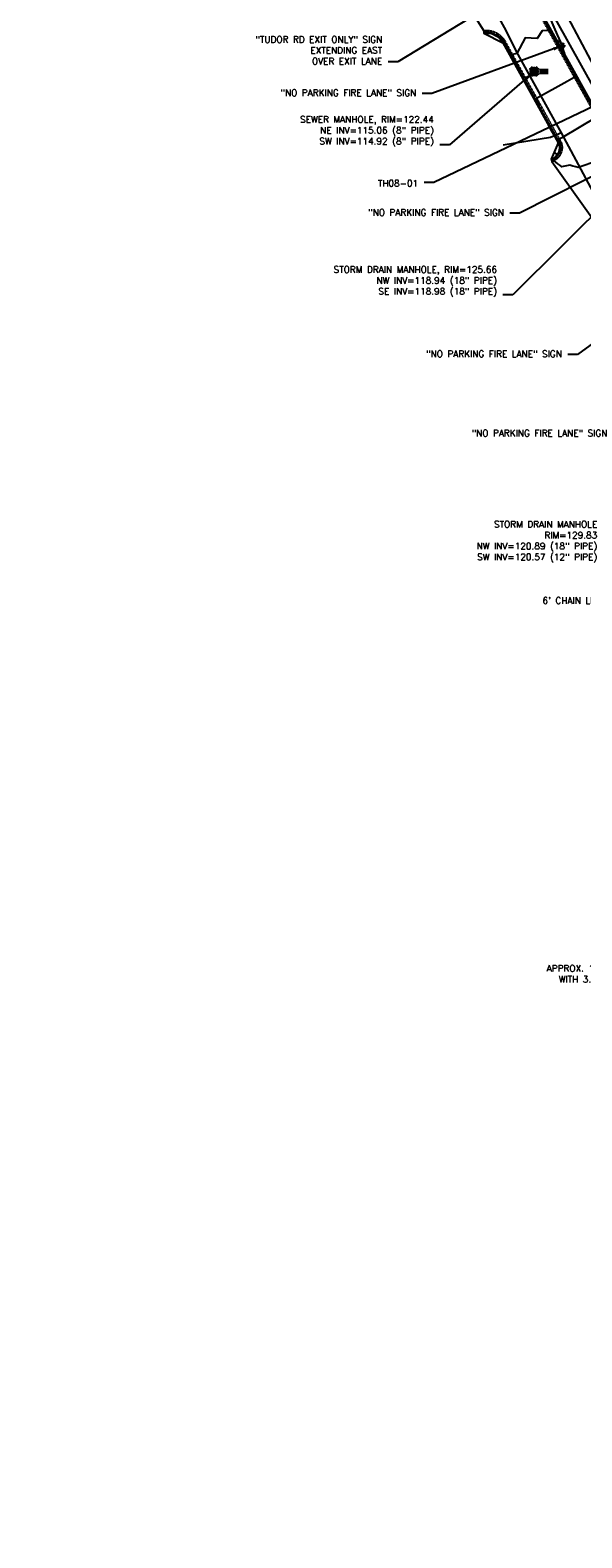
# Model space of a CAD drawing. Header units: feet. Extents: x 351431 to 355879, y 310968 to 329728.
# Tile 238 of 256: x 351666 to 352088, y 327809 to 328963. Entities that reach past the tile are written whole.
import ezdxf

# ---------------------------------------------------------------- set-up
doc = ezdxf.new("R2010")
doc.units = ezdxf.units.FT
doc.header["$MEASUREMENT"] = 0
doc.linetypes.add('D25', pattern=[0.375, 0.25, -0.125])
for name, color, linetype in [('ELIF', 153, 'LINKFENCE'), ('ELTCH-EG1', 253, 'Continuous'), ('ELTCN-EG1', 251, 'Continuous'), ('ELTNB-EG1', 55, 'Continuous'), ('ELTT', 3, 'Continuous'), ('ELUEU', 153, 'UE'), ('ELYCB-BACK', 5, 'Continuous'), ('ELYCB-FL', 2, 'Continuous'), ('ELYSP', 1, 'D25'), ('ESFS', 153, 'Continuous'), ('ESMask', 155, 'Continuous'), ('ESUS', 5, 'Continuous'), ('ETFS', 6, 'Continuous'), ('ETGH', 4, 'Continuous'), ('ETIF', 4, 'Continuous'), ('ETUD', 4, 'Continuous'), ('ETUE', 2, 'Continuous'), ('ETUS', 2, 'Continuous')]:
    doc.layers.add(name, color=color, linetype=linetype)
doc.styles.add('ANNO-TOPO', font='simplex.shx')
doc.styles.add('L60', font='simplex', dxfattribs={"height": 2.4})
doc.styles.add('ROMANSM', font='romansm.shx')
doc.linetypes.add('LINKFENCE', pattern='A,0.25,-0.08,0.25,-0.08,["X",ROMANSM,S=0.08,R=0,X=-0.004,Y=-0.04],-0.12', length=0.78)
doc.linetypes.add('UE', pattern='A,0.25,-0.07,0.07,-0.07,0.07,-0.07,0.07,-0.07,0.25,-0.06,["UE",ROMANSM,S=0.08,R=0,X=-0.02,Y=-0.04],-0.175', length=1.225)

# ---------------------------------------------------------------- blocks, each defined once
blk = doc.blocks.new('ESIPUBSIGN')
at = {"layer": 'ESMask'}
h = blk.add_hatch(color=256, dxfattribs=at)
edge = h.paths.add_edge_path()
edge.add_arc((0, 0), 0.03, 90, 450)
for p, q in [((-0.03, 0.105), (-0.045, 0.105)), ((-0.045, 0.105), (-0.045, 0.066)), ((-0.045, 0.038), (-0.045, -0.039)), ((-0.03, 0.105), (-0.03, 0.066)), ((-0.03, 0.038), (-0.03, -0.039)), ((-0.045, -0.067), (-0.045, -0.106)), ((-0.03, -0.106), (-0.045, -0.106)), ((-0.03, -0.067), (-0.03, -0.106))]:
    blk.add_line(p, q)
for start, end in [(144.2314, 216.3563), (17.9702, 107.0495), (253.5383, 340.7883)]:
    blk.add_arc((0, 0), 0.03, start, end)
blk.add_solid([(-0.045, -0.106), (-0.03, -0.106), (-0.045, 0.105), (-0.03, 0.105)], dxfattribs=at)
blk = doc.blocks.new('ESUSMHOLE')
for radius, start, end in [(0.0738, 110, 160), (0.0492, 155, 205), (0.0492, 65, 115), (0.0738, 20, 70), (0.0492, 335, 25), (0.0738, 200, 250), (0.0492, 245, 295), (0.0738, 290, 340)]:
    blk.add_arc((0, 0), radius, start, end)
at = {"layer": 'ESMask', "const_width": 0.0738}
blk.add_lwpolyline([(-0.037, 0, 1), (0.037, 0, 1)], format="xyb", close=True, dxfattribs=at)
at = {"layer": 'ESMask'}
blk.add_solid([(0.08, -0.041), (0.08, 0.044), (0.219, -0.041), (0.219, 0.044)], dxfattribs=at)
at = {"style": 'L60'}
blk.add_text('SS', height=0.06, dxfattribs=at).set_placement((0.096, -0.027))

msp = doc.modelspace()

# ---------------------------------------------------------------- linework, layer by layer
at = {"layer": 'ELIF', "flags": 128}
msp.add_lwpolyline([(351665.8, 329546.4), (351668.7, 329546.3), (351712.5, 329546.6), (351722.1, 329546.3), (351725.7, 329546.1), (351727.1, 329527.6), (351727, 329491.1), (351727.9, 329438.6), (351761.8, 329438), (351814.7, 329437.6), (351835.3, 329436.3), (351862.7, 329386.6), (351889.3, 329335.8), (351906.4, 329302.4), (351911.4, 329277.7), (351919.5, 329244.6), (352047.8, 329007.6), (352098.9, 328915.7), (352132.3, 328852.1), (352140.9, 328836.5), (352167.6, 328783.9), (352188.7, 328738.6), (352211.9, 328685.4), (352233.9, 328636.9), (352256.6, 328582.4), (352273.7, 328540.8), (352299.1, 328469.9), (352318.5, 328413.7), (352330.9, 328375.5), (352342.6, 328334.9), (352357.7, 328280.1), (352368.8, 328237.6), (352379.7, 328199.8), (352386.1, 328164.3), (352394.3, 328131.6), (352410.5, 328091.6), (352420.6, 328052.5), (352438.5, 327998.3), (352448, 327930.3), (352457.3, 327883.5), (352464.9, 327832.9), (352474.8, 327769.4), (352480.5, 327723.6), (352472.9, 327669.1), (352462.6, 327607.6), (352454.3, 327565.6), (352450.1, 327542.5), (352440.2, 327491.2), (352434.2, 327452.8), (352425.1, 327392.3), (352415.2, 327340.2), (352400.9, 327285), (352388.5, 327217.6), (352380.3, 327170.7), (352376.4, 327149.5), (352369.6, 327110.3), (352361.9, 327072.2), (352335.9, 327055.2), (352288.6, 327027)], dxfattribs=at)
at = {"layer": 'ELTCH-EG1', "elevation": 125, "flags": 128}
msp.add_lwpolyline([(352100.3, 328863.1), (352085.2, 328858), (352083.4, 328858.5), (352081.3, 328859), (352079, 328859.6), (352072.6, 328858.5), (352072.6, 328858.6), (352071.3, 328859.6), (352071.2, 328859.6), (352069.8, 328860.7), (352069.8, 328860.7), (352068.3, 328861.9), (352066.9, 328863.1), (352066.8, 328863.2), (352066.8, 328863.2), (352066.1, 328863.5), (352065.4, 328863.9), (352065.4, 328864), (352065.3, 328864), (352065.4, 328864), (352065.4, 328864), (352065.8, 328864.2), (352065.9, 328864.3), (352066.3, 328864.5), (352066.4, 328864.6), (352066.7, 328864.8), (352066.9, 328864.9), (352067.2, 328865.1), (352067.3, 328865.3), (352067.6, 328865.5), (352067.8, 328865.7), (352067.9, 328865.8), (352068.2, 328866.1), (352068.3, 328866.2), (352068.5, 328866.5), (352068.6, 328866.6), (352068.9, 328867), (352068.9, 328867.1), (352069.2, 328867.5), (352069.2, 328867.5), (352069.3, 328867.7), (352069.3, 328867.7), (352069.3, 328867.8), (352069.2, 328867.8), (352069.2, 328867.8), (352069.1, 328867.9), (352069.1, 328867.9), (352069.1, 328867.9), (352069, 328868), (352069, 328868), (352069, 328868.1), (352068.9, 328868.1), (352068.9, 328868.1), (352067, 328869.7)], dxfattribs=at)
at = {"layer": 'ELTCN-EG1', "flags": 128}
for points, elevation in [([(352057.2, 328976), (352065.8, 328959.3), (352064.8, 328960), (352062.4, 328962.8), (352057.7, 328962.5), (352053.9, 328956.5), (352044.8, 328957.2), (352038.3, 328945.1), (352034.9, 328944.4), (352035.3, 328942.8), (352036.4, 328939.3), (352033.8, 328943.8), (352028, 328953.2), (352027.9, 328953.4), (352027.7, 328953.8), (352027.6, 328953.9), (352027.3, 328954.3), (352027.2, 328954.4), (352027, 328954.8), (352026.9, 328954.9), (352026.6, 328955.3), (352026.5, 328955.4), (352026.2, 328955.8), (352026.1, 328955.9), (352025.8, 328956.3), (352025.7, 328956.3), (352025.4, 328956.7), (352025.3, 328956.8), (352024.9, 328957.1), (352024.8, 328957.2), (352024.4, 328957.5), (352024.4, 328957.6), (352024, 328957.9), (352023.9, 328958), (352023.5, 328958.3), (352023.4, 328958.3), (352022.9, 328958.6), (352022.9, 328958.6), (352022.4, 328958.9), (352021.9, 328959.2), (352021.9, 328959.2), (352021.4, 328959.4), (352021.3, 328959.5), (352020.9, 328959.7), (352020.8, 328959.7), (352020.4, 328959.9), (352020.3, 328959.9), (352019.8, 328960.1), (352019.8, 328960.1), (352019.3, 328960.2), (352019.2, 328960.3), (352018.7, 328960.4), (352018.7, 328960.4), (352018.2, 328960.5), (352018.1, 328960.5), (352017.6, 328960.6), (352017.6, 328960.6), (352017.1, 328960.7), (352017, 328960.7), (352016.5, 328960.8), (352016.5, 328960.8), (352016, 328960.8), (352015.9, 328960.8), (352015.4, 328960.8), (352015.4, 328960.8), (352014.9, 328960.8), (352014.8, 328960.8), (352014.7, 328960.8), (352014.2, 328960.8), (352014.2, 328960.8), (352013.7, 328960.7), (352013.6, 328960.7), (352013.1, 328960.6)], 122), ([(352059.9, 328980.7), (352069.3, 328959.4), (352071.8, 328953.8), (352075.2, 328943.8), (352079.3, 328935.8), (352085, 328924.7), (352084.2, 328925.6), (352082.3, 328926.8), (352076.9, 328923.6), (352053.5, 328910.8), (352053.6, 328910.2), (352054.8, 328905.6), (352053.4, 328908), (352050.2, 328913.4), (352046.2, 328920.3), (352044.2, 328923.4)], 123), ([(352099.3, 328896.4), (352072.8, 328880.6), (352070.8, 328879.5), (352071.6, 328876.8), (352071.5, 328876.5), (352071.4, 328876.1), (352071.4, 328875.9), (352071.2, 328875.3), (352071, 328875.8), (352071, 328875.8), (352070.8, 328876.3), (352070.8, 328876.3), (352070.6, 328876.7), (352070.5, 328876.8), (352065.2, 328885.8), (352062.6, 328890.2)], 124)]:
    msp.add_lwpolyline(points, dxfattribs=dict(at, elevation=elevation))
at = {"layer": 'ELTNB-EG1'}
msp.add_polyline3d([(351996.8, 328988.5, 120.7), (352013, 328962.6, 121.6), (352013.1, 328961.3, 121.6), (352013.1, 328960.6, 122), (352027.7, 328953.2, 122.1), (352049.9, 328913.2, 123.3), (352070.1, 328876.7, 124.4), (352064.6, 328864.2, 125.5), (352064.9, 328863.8, 125), (352065.2, 328862.4, 125.1), (352098.2, 328816.1, 126.3)], dxfattribs=at)
at = {"layer": 'ELTT', "flags": 128}
for points in [[(351729.1, 329542.1), (351727, 329491.1), (351727.9, 329438.6), (351730.4, 329418.2), (351828.5, 329378.9), (351850.2, 329308.6), (351846.2, 329246.9), (351876.1, 329247.5), (351919.5, 329244.6), (351955.9, 329176.5), (351979.9, 329130.5), (351997.2, 329099.4), (352025.4, 329047.8), (352047.8, 329007.6), (352098.9, 328915.7), (352132.3, 328852.1)], [(352075.4, 328976.6), (352105.8, 328919.4), (352132.3, 328852.1)]]:
    msp.add_lwpolyline(points, dxfattribs=at)
at = {"layer": 'ELUEU', "flags": 128}
for points in [[(351795.3, 327022.1), (351867.2, 327024.5), (351987.6, 327020.6), (352009.2, 327022.1), (352027, 327021.5), (352072.5, 327021.7), (352113, 327021.7), (352171.4, 327022), (352194.7, 327022.3), (352226, 327021.3), (352263.6, 327023.5), (352288.7, 327021.3), (352310.4, 327020.3), (352316.8, 327021.6), (352319.1, 327027), (352321.1, 327031.1), (352320.2, 327053.4), (352324.6, 327077), (352326.4, 327094.2), (352332.6, 327130.2), (352342.3, 327180.5), (352354, 327243.1), (352365, 327306), (352371.8, 327329.2), (352379.8, 327396.1), (352386.6, 327422.7), (352392.3, 327448), (352398.8, 327488.3), (352406.7, 327540.8), (352413.2, 327591.7), (352412.1, 327620.9), (352413.4, 327641.6), (352420.4, 327686.6), (352419.1, 327716.4), (352412.4, 327756.2), (352394.5, 327796.9), (352385.1, 327832.3), (352378.7, 327862.6), (352372.1, 327913.4), (352350.9, 328009.3), (352346.1, 328033.4), (352341.3, 328044.4), (352333.8, 328073.1), (352323.7, 328109.8), (352310.6, 328150.4), (352290.5, 328226.1), (352276.1, 328279.5), (352256.4, 328340.6), (352229.6, 328419.5), (352196.1, 328506.9), (352183.3, 328541.5), (352172.8, 328573.2), (352165.6, 328599.5), (352157.7, 328635.8), (352162.1, 328640.5), (352174.4, 328642.7), (352181.2, 328644.6), (352185.5, 328648.1), (352184.3, 328656.3), (352177.4, 328672), (352151.1, 328730.4), (352123.1, 328790.2), (352072.6, 328884.3), (352039.4, 328944.4), (352029, 328965), (351966.9, 329077.3), (351959.1, 329089), (351952, 329090.1), (351955.5, 329093), (351934.2, 329133.4), (351917.6, 329165.5), (351909.2, 329179.8), (351901.1, 329189.6), (351893.8, 329195.4), (351885.1, 329200.2), (351873.5, 329204.5), (351855.8, 329206.1)], [(352072.6, 328884.3), (352064.1, 328880.9), (352027.8, 328875)]]:
    msp.add_lwpolyline(points, dxfattribs=at)
at = {"layer": 'ELYCB-BACK', "flags": 128}
for points in [[(351849.3, 329231.8), (351905.9, 329232.2, -0.234577), (351922.4, 329221.5), (351944.2, 329182.3), (351965.4, 329143.2), (351982.8, 329111.6), (351994.2, 329090.7), (352012.3, 329057.8), (352031.2, 329023.2), (352057.3, 328976.1), (352079.5, 328936.1), (352102.9, 328893.8), (352134.9, 328834), (352162.2, 328780.4), (352183.9, 328735.8), (352204.6, 328690.7), (352218.2, 328659.8), (352228.7, 328635.2), (352251.8, 328579.7)], [(352013.1, 328960.6, -0.325717), (352027.7, 328953.2), (352049.9, 328913.2), (352070.1, 328876.7, -0.444999), (352064.6, 328864.2)]]:
    msp.add_lwpolyline(points, format="xyb", dxfattribs=at)
at = {"layer": 'ELYCB-FL', "flags": 128}
for points in [[(351849.3, 329231.2), (351905.9, 329231.5, -0.251201), (351921.7, 329221.2), (351943.6, 329181.9), (351964.7, 329142.6), (351982.2, 329111.1), (351993.4, 329090.8), (352011.7, 329057.5), (352030.8, 329022.8), (352056.7, 328975.7), (352079.1, 328935.3), (352102.1, 328893.6), (352134.3, 328833.7), (352161.6, 328780.1), (352183.4, 328735.6), (352204, 328690.4), (352217.6, 328659.7), (352228.1, 328634.9), (352251.1, 328579.7)], [(352013.1, 328961.3, -0.295767), (352028.7, 328953.4), (352050.4, 328913.6), (352070.7, 328876.8, -0.457913), (352064.9, 328863.8)]]:
    msp.add_lwpolyline(points, format="xyb", dxfattribs=at)
at = {"layer": 'ELYSP', "flags": 128}
for points in [[(351849.3, 329229.8), (351905.7, 329230.1, -0.245618), (351920.6, 329220.6), (351942.3, 329181.4), (351963.6, 329142.6), (351981.2, 329110.2), (351992.3, 329090.3), (352010.5, 329057), (352029.8, 329021.8), (352055.6, 328974.9), (352077.9, 328934.8), (352101.2, 328893), (352133.3, 328832.8), (352160.6, 328779.6), (352182, 328734.9), (352202.8, 328689.9), (352216.3, 328659), (352227, 328634.6), (352249.7, 328579.4), (352218.3, 328569.4)], [(352013, 328962.6, -0.313431), (352029.3, 328954.5), (352051.8, 328913.9), (352072.4, 328876.7, -0.409529), (352065.2, 328862.4)]]:
    msp.add_lwpolyline(points, format="xyb", dxfattribs=at)
at = {"layer": 'ETFS', "linetype": 'ByBlock', "lineweight": -2}
for p, q in [((351947.3, 328938.7), (351939.8, 328938.7)), ((351973.4, 328914.6), (351965.9, 328914.6)), ((352040.5, 328823), (352033, 328823)), ((352084.8, 328714.7), (352077.3, 328714.7))]:
    msp.add_line(p, q, dxfattribs=at)
for points in [[(352082.4, 329021.2), (351947.3, 328938.7)], [(352066.5, 328948.6), (351973.4, 328914.6)], [(352115.2, 328860.8), (352040.5, 328823)], [(352162.2, 328771.1), (352084.8, 328714.7)]]:
    msp.add_lwpolyline(points, dxfattribs=at)
at = {"layer": 'ETFS'}
msp.add_solid([(352066.1, 328949.8), (352073.5, 328951.2), (352066.9, 328947.4)], dxfattribs=at)
at = {"layer": 'ETGH', "linetype": 'ByBlock', "lineweight": -2}
msp.add_line((351974.8, 328846.3), (351967.3, 328846.3), dxfattribs=at)
msp.add_lwpolyline([(352152.3, 328931.1), (351974.8, 328846.3)], dxfattribs=at)
at = {"layer": 'ETUD', "linetype": 'ByBlock', "lineweight": -2}
msp.add_line((352035.2, 328760.4), (352027.7, 328760.4), dxfattribs=at)
msp.add_lwpolyline([(352111.5, 328836.3), (352035.2, 328760.4)], dxfattribs=at)
at = {"layer": 'ETUS', "linetype": 'ByBlock', "lineweight": -2}
msp.add_line((351986.8, 328875.3), (351979.3, 328875.3), dxfattribs=at)
msp.add_lwpolyline([(352045.9, 328926.4), (351986.8, 328875.3)], dxfattribs=at)
at = {"layer": 'ETUS'}
msp.add_solid([(352045.1, 328927.3), (352051.6, 328931.3), (352046.7, 328925.4)], dxfattribs=at)

# ---------------------------------------------------------------- block references
at = {"layer": 'ESFS', "xscale": 49.99999999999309, "yscale": 49.99999999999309, "zscale": 49.99999999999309, "rotation": 30.49369930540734}
msp.add_blockref('ESIPUBSIGN', (352073.5, 328951.2), dxfattribs=at)
at = {"layer": 'ESUS', "xscale": 50, "yscale": 50, "zscale": 50}
msp.add_blockref('ESUSMHOLE', (352051.6, 328931.3), dxfattribs=at)

# ---------------------------------------------------------------- texts
at = {"layer": 'ETFS', "char_height": 5, "attachment_point": 3, "style": 'ANNO-TOPO'}
for s, insert in [('"TUDOR RD EXIT ONLY" SIGN\\PEXTENDING EAST \\POVER EXIT LANE', (351935.3, 328958.4)), ('"NO PARKING FIRE LANE" SIGN', (351961.4, 328917.6)), ('"NO PARKING FIRE LANE" SIGN', (352028.5, 328826)), ('"NO PARKING FIRE LANE" SIGN', (352072.8, 328717.7)), ('"NO PARKING FIRE LANE" SIGN', (352107.7, 328657.1))]:
    msp.add_mtext(s, dxfattribs=dict(at, insert=insert))
at = {"layer": 'ETGH', "insert": (351962.8, 328848.3), "char_height": 5, "attachment_point": 3, "style": 'ANNO-TOPO'}
msp.add_mtext('TH08-01', dxfattribs=at)
at = {"layer": 'ETIF', "insert": (352130, 328528.9), "char_height": 5, "attachment_point": 3, "style": 'ANNO-TOPO'}
msp.add_mtext("6' CHAIN LINK FENCE", dxfattribs=at)
at = {"layer": 'ETUD', "char_height": 5, "attachment_point": 3, "style": 'ANNO-TOPO'}
for s, insert in [('STORM DRAIN MANHOLE, RIM=125.66\\PNW INV=118.94 (18" PIPE)\\PSE INV=118.98 (18" PIPE)', (352023.2, 328782.3)), ('STORM DRAIN MANHOLE\\PRIM=129.83\\PNW INV=120.89 (18" PIPE)\\PSW INV=120.57 (12" PIPE)', (352099.9, 328587.3))]:
    msp.add_mtext(s, dxfattribs=dict(at, insert=insert))
at = {"layer": 'ETUE', "insert": (352205.4, 328247.4), "char_height": 5, "attachment_point": 3, "style": 'ANNO-TOPO'}
msp.add_mtext('APPROX. 1.0\' SQUARE LOCKED METAL BOX \\PWITH 3.5\' TALL 2" THICK PIPE SUPPORT', dxfattribs=at)
at = {"layer": 'ETUS', "insert": (351974.8, 328897.2), "char_height": 5, "attachment_point": 3, "style": 'ANNO-TOPO'}
msp.add_mtext('SEWER MANHOLE, RIM=122.44\\PNE INV=115.06 (8" PIPE)\\PSW INV=114.92 (8" PIPE)', dxfattribs=at)

doc.saveas('drawing.dxf')
